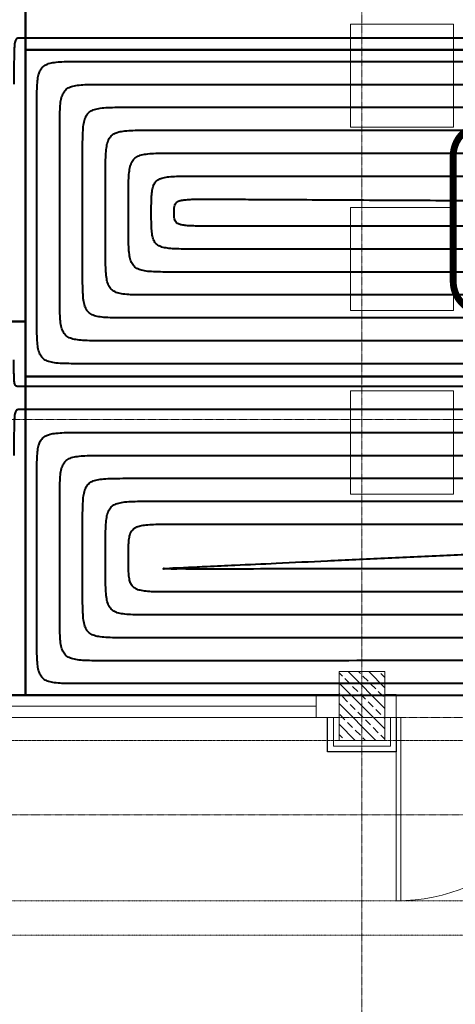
# Model space of a CAD drawing. Header units: millimetres. Extents: x 49908 to 79848, y -11883 to -3092.
# Tile 42 of 222: x 68141 to 68331, y -6682 to -6252. Entities that reach past the tile are written whole.
import ezdxf
from ezdxf.lldxf.tags import DXFTag

# ---------------------------------------------------------------- set-up
doc = ezdxf.new("R2010")
doc.units = ezdxf.units.MM
for name, pattern in [('0.5_0.5', [10, 5, -5]), ('AUSGEZOGEN', [0]), ('DASHDOT', [1, 0.5, -0.25, 0, -0.25]), ('DASHED', [19.05, 12.7, -6.35])]:
    doc.linetypes.add(name, pattern=pattern)
doc.layers.get('0').update_dxf_attribs({"color": 9, "lineweight": 9})
for name, color, linetype, lineweight in [('A stolarka', 9, 'Continuous', 9), ('A wyp ruchome', 9, 'Continuous', 9), ('A_IZOLACJA', 9, 'ZIGZAG', 9), ('A_KONSTRUKCJA', 9, 'Continuous', 25), ('A_OSIE', 9, 'DASHDOT', 9), ('A_PRZERYW', 9, 'DASHED', 9), ('A_WIDOK', 9, 'Continuous', 9)]:
    doc.layers.add(name, color=color, linetype=linetype, lineweight=lineweight)
for name, color, linetype, true_color in [('IS_Ogrzewanie_płaszczyznowe', 7, 'SOLID', 0xac00e6), ('IS_Ogrzewanie_płaszczyznowe_-_opis', 7, 'SOLID', 0xf000f0), ('IS_Przyłącza_o.p._Powrót', 7, 'DASH', 0x438955), ('IS_Przyłącza_o.p._Zasilanie', 7, 'SOLID', 0xff9124)]:
    doc.layers.add(name, color=color, linetype=linetype, true_color=true_color)
doc.layers.add('IS_Rys.pętli_o.p._Powrót', color=7, linetype='DASH', lineweight=13, true_color=0x4c9a5f)
doc.layers.add('IS_Rys.pętli_o.p._Zasilanie', color=7, linetype='SOLID', lineweight=13, true_color=0xff8c1a)
tags = doc.linetypes.add('DASH', pattern=[15, 10, -5]).pattern_tags.tags
tags[6:7] = [DXFTag(74, 4), DXFTag(75, 0), DXFTag(340, '0'), DXFTag(46, 0.0), DXFTag(50, 0.0), DXFTag(44, 0.0), DXFTag(45, 0.0)]
tags[4:5] = [DXFTag(74, 4), DXFTag(75, 0), DXFTag(340, '0'), DXFTag(46, 0.0), DXFTag(50, 0.0), DXFTag(44, 0.0), DXFTag(45, 0.0)]
tags = doc.linetypes.add('SOLID', pattern=[10, 10, 0]).pattern_tags.tags
tags[6:7] = [DXFTag(74, 4), DXFTag(75, 0), DXFTag(340, '0'), DXFTag(46, 0.0), DXFTag(50, 0.0), DXFTag(44, 0.0), DXFTag(45, 0.0)]
tags[4:5] = [DXFTag(74, 4), DXFTag(75, 0), DXFTag(340, '0'), DXFTag(46, 0.0), DXFTag(50, 0.0), DXFTag(44, 0.0), DXFTag(45, 0.0)]
doc.linetypes.add('ZIGZAG', pattern='A,0.00254,-5.08,[131,ltypeshp.shx,S=5.08,R=0,X=-5.08,Y=0],-10.16,[131,ltypeshp.shx,S=5.08,R=180,X=5.08,Y=0],-5.08', length=20.32254)

msp = doc.modelspace()

# ---------------------------------------------------------------- hatches: boundary and pattern name
at = {"lineweight": 5, "ltscale": 0.25}
h = msp.add_hatch(dxfattribs=at)
h.set_pattern_fill('ANSI33', color=256, angle=90, style=0)
h.set_pattern_definition([(135, (68305.4694, -6566.6265), (-4.4901, -4.4901), []), (135, (68305.4694, -6562.1363), (-4.4901, -4.4901), [3.175, -1.5875])])
h.paths.add_polyline_path([(68280.47, -6566.63), (68300.47, -6566.63), (68300.47, -6536.63), (68280.47, -6536.63)])

# ---------------------------------------------------------------- linework, layer by layer
msp.add_lwpolyline([(68280.47, -6566.63), (68300.47, -6566.63), (68300.47, -6536.63), (68280.47, -6536.63)], close=True)
at = {"layer": 'A stolarka'}
for points in [[(68100.47, -6546.63), (68280.47, -6546.63)], [(68280.47, -6556.63), (68280.47, -6546.63), (68270.47, -6546.63), (68270.47, -6556.63), (68280.47, -6556.63)], [(68110.47, -6551.63), (68270.47, -6551.63)], [(68100.47, -6556.63), (68280.47, -6556.63)]]:
    msp.add_lwpolyline(points, dxfattribs=at)
at = {"layer": 'A stolarka', "linetype": 'AUSGEZOGEN', "lineweight": 0}
for points in [[(68300.47, -6546.63), (68305.47, -6546.63), (68305.47, -6556.63), (68300.47, -6556.63)], [(68305.47, -6556.63), (68307.47, -6556.63), (68307.47, -6636.63), (68305.47, -6636.63)]]:
    msp.add_lwpolyline(points, close=True, dxfattribs=at)
msp.add_arc((68305.47, -6556.63), 80, 270, 0, dxfattribs=at)
at = {"layer": 'A wyp ruchome'}
for points in [[(68330.47, -6254.13), (68285.47, -6254.13), (68285.47, -6299.13), (68330.47, -6299.13)], [(68330.47, -6334.13), (68285.47, -6334.13), (68285.47, -6379.13), (68330.47, -6379.13)], [(68330.47, -6414.13), (68285.47, -6414.13), (68285.47, -6459.13), (68330.47, -6459.13)]]:
    msp.add_lwpolyline(points, close=True, dxfattribs=at)
at = {"layer": 'A_IZOLACJA', "ltscale": 0.005}
msp.add_lwpolyline([(68302.97, -6556.63), (68302.97, -6569.13), (68277.97, -6569.13), (68277.97, -6556.63)], dxfattribs=at)
at = {"layer": 'A_KONSTRUKCJA'}
msp.add_lwpolyline([(68305.47, -6556.63), (68305.47, -6571.63), (68275.47, -6571.63), (68275.47, -6556.63)], dxfattribs=at)
at = {"layer": 'A_OSIE', "ltscale": 0.3, "transparency": 33554559}
for p, q in [((68290.47, -7140.05), (68290.47, -3902.99)), ((70341.81, -6426.63), (67440.85, -6426.63)), ((70341.81, -6556.63), (67440.85, -6556.63)), ((67440.85, -6599.13), (70342.17, -6599.13))]:
    msp.add_line(p, q, dxfattribs=at)
at = {"layer": 'A_PRZERYW', "ltscale": 0.01}
msp.add_lwpolyline([(68680.47, -6566.63), (67750.47, -6566.63), (67750.47, -4643.63)], dxfattribs=at)
at = {"layer": 'A_WIDOK', "linetype": '0.5_0.5', "ltscale": 0.02}
for p, q in [((68680.47, -6636.63), (67680.47, -6636.63)), ((68680.47, -6651.63), (67665.47, -6651.63))]:
    msp.add_line(p, q, dxfattribs=at)
at = {"layer": 'IS_Ogrzewanie_płaszczyznowe', "lineweight": 40}
for p, q in [((68143.46, -6035.51), (68143.46, -6265.41)), ((68143.46, -6383.89), (68143.46, -6174.95)), ((68143.46, -6265.41), (68682.42, -6265.41)), ((68682.42, -6265.41), (68143.46, -6265.41)), ((68143.46, -6265.41), (68143.46, -6407.86)), ((68143.46, -6383.89), (67772.38, -6383.89)), ((67772.38, -6383.89), (68143.46, -6383.89)), ((68143.46, -6546.88), (68143.46, -6383.89)), ((68682.36, -6407.86), (68143.46, -6407.86)), ((68143.46, -6407.86), (68143.46, -6546.88)), ((68143.46, -6407.86), (68682.36, -6407.86)), ((67772.36, -6546.97), (68143.46, -6546.88)), ((68143.46, -6546.88), (68682.1, -6546.74))]:
    msp.add_line(p, q, dxfattribs=at)
at = {"layer": 'IS_Ogrzewanie_płaszczyznowe_-_opis'}
msp.add_lwpolyline([(68343.99, -6380.01, 3, 3, 0), (68472.66, -6380.01, 3, 3, 0.414214), (68486.32, -6366.34, 3, 3, 0), (68486.32, -6311.67, 3, 3, 0.414214), (68472.66, -6298.01, 3, 3, 0), (68343.99, -6298.01, 3, 3, 0.414214), (68330.32, -6311.67, 3, 3, 0), (68330.32, -6366.34, 3, 3, 0.414214), (68343.99, -6380.01, 3, 3, 0)], format="xyseb", dxfattribs=at)
at = {"layer": 'IS_Przyłącza_o.p._Powrót', "lineweight": 40}
msp.add_open_spline([(68632.39, -6412.29), (68628.6, -6412.29), (68614.4, -6412.29), (68584.64, -6412.29), (68539.46, -6412.29), (68483.25, -6412.29), (68420.44, -6412.29), (68355.42, -6412.29), (68292.6, -6412.29), (68236.4, -6412.29), (68191.22, -6412.29), (68161.46, -6412.29), (68147.26, -6412.29), (68143.46, -6412.29)], degree=3, knots=[0, 0, 0, 0, 0.113876, 0.426115, 0.892637, 1.469361, 2.112207, 2.777093, 3.419939, 3.996663, 4.463185, 4.775424, 4.8893, 4.8893, 4.8893, 4.8893], dxfattribs=at)
at = {"layer": 'IS_Przyłącza_o.p._Zasilanie', "lineweight": 40}
for points, knots in [([(68603.2, -6260.27), (68599.63, -6260.27), (68586.27, -6260.27), (68558.3, -6260.27), (68515.81, -6260.27), (68462.96, -6260.27), (68403.9, -6260.27), (68342.76, -6260.27), (68283.7, -6260.27), (68230.85, -6260.27), (68188.37, -6260.27), (68160.39, -6260.27), (68147.03, -6260.27), (68143.46, -6260.27)], [0, 0, 0, 0, 0.107075, 0.400669, 0.839332, 1.381617, 1.986074, 2.611256, 3.215713, 3.757998, 4.196661, 4.490255, 4.59733, 4.59733, 4.59733, 4.59733]), ([(68642.39, -6422.29), (68638.52, -6422.29), (68624.03, -6422.29), (68593.66, -6422.29), (68547.56, -6422.29), (68490.2, -6422.29), (68426.1, -6422.29), (68359.76, -6422.29), (68295.66, -6422.29), (68238.3, -6422.29), (68192.2, -6422.29), (68161.83, -6422.29), (68147.34, -6422.29), (68143.46, -6422.29)], [0, 0, 0, 0, 0.116205, 0.43483, 0.910894, 1.499414, 2.155408, 2.833892, 3.489886, 4.078406, 4.55447, 4.873095, 4.9893, 4.9893, 4.9893, 4.9893])]:
    msp.add_open_spline(points, degree=3, knots=knots, dxfattribs=at)
at = {"layer": 'IS_Rys.pętli_o.p._Powrót', "lineweight": 40}
for points, knots in [([(68158.46, -6300.41), (68158.46, -6298.75), (68158.46, -6295.73), (68158.54, -6291.63), (68158.78, -6288.32), (68159.29, -6285.69), (68160.2, -6283.63), (68161.69, -6282.14), (68163.75, -6281.23), (68166.37, -6280.72), (68169.68, -6280.48), (68173.79, -6280.4), (68176.81, -6280.41), (68178.46, -6280.41)], [0, 0, 0, 0, 0.0497373, 0.0904721, 0.1232039, 0.1491998, 0.1703704, 0.1897083, 0.2108788, 0.2368747, 0.2696065, 0.3103414, 0.3600787, 0.3600787, 0.3600787, 0.3600787]), ([(68178.46, -6280.41), (68181.6, -6280.41), (68193.34, -6280.41), (68217.92, -6280.41), (68255.24, -6280.41), (68301.68, -6280.41), (68353.57, -6280.41), (68407.29, -6280.41), (68459.18, -6280.41), (68505.61, -6280.41), (68542.94, -6280.41), (68567.52, -6280.41), (68579.26, -6280.41), (68582.39, -6280.41)], [0, 0, 0, 0, 0.094078, 0.352035, 0.737453, 1.213914, 1.745002, 2.294298, 2.825386, 3.301847, 3.687265, 3.945222, 4.0393, 4.0393, 4.0393, 4.0393]), ([(68158.46, -6372.29), (68158.46, -6371.73), (68158.46, -6369.64), (68158.46, -6365.27), (68158.46, -6358.63), (68158.46, -6350.36), (68158.46, -6341.13), (68158.46, -6331.57), (68158.46, -6322.33), (68158.46, -6314.07), (68158.46, -6307.43), (68158.46, -6303.05), (68158.46, -6300.96), (68158.46, -6300.41)], [0, 0, 0, 0, 0.0167423, 0.0626487, 0.1312383, 0.2160301, 0.3105432, 0.4082968, 0.5028099, 0.5876017, 0.6561913, 0.7020977, 0.71884, 0.71884, 0.71884, 0.71884]), ([(68178.46, -6320.41), (68178.46, -6318.75), (68178.46, -6315.73), (68178.54, -6311.63), (68178.78, -6308.32), (68179.29, -6305.69), (68180.2, -6303.63), (68181.69, -6302.14), (68183.75, -6301.23), (68186.37, -6300.72), (68189.68, -6300.48), (68193.79, -6300.4), (68196.81, -6300.41), (68198.46, -6300.41)], [0, 0, 0, 0, 0.0497373, 0.0904721, 0.1232039, 0.1491998, 0.1703704, 0.1897083, 0.2108788, 0.2368747, 0.2696065, 0.3103414, 0.3600787, 0.3600787, 0.3600787, 0.3600787]), ([(68198.46, -6300.41), (68201.29, -6300.41), (68211.86, -6300.41), (68234.01, -6300.41), (68267.64, -6300.41), (68309.48, -6300.41), (68356.23, -6300.41), (68404.63, -6300.41), (68451.38, -6300.41), (68493.22, -6300.41), (68526.85, -6300.41), (68549, -6300.41), (68559.57, -6300.41), (68562.39, -6300.41)], [0, 0, 0, 0, 0.084762, 0.317174, 0.664425, 1.093704, 1.572199, 2.067101, 2.545596, 2.974875, 3.322126, 3.554538, 3.6393, 3.6393, 3.6393, 3.6393]), ([(68178.46, -6352.29), (68178.46, -6352.04), (68178.46, -6351.12), (68178.46, -6349.18), (68178.46, -6346.23), (68178.46, -6342.57), (68178.46, -6338.47), (68178.46, -6334.23), (68178.46, -6330.13), (68178.46, -6326.47), (68178.46, -6323.52), (68178.46, -6321.58), (68178.46, -6320.65), (68178.46, -6320.41)], [0, 0, 0, 0, 0.007426, 0.0277877, 0.0582105, 0.0958197, 0.1377408, 0.1810992, 0.2230203, 0.2606295, 0.2910523, 0.311414, 0.31884, 0.31884, 0.31884, 0.31884]), ([(68198.46, -6336.35), (68198.46, -6335.03), (68198.46, -6332.62), (68198.54, -6329.35), (68198.78, -6326.7), (68199.3, -6324.59), (68200.25, -6322.92), (68201.75, -6321.76), (68203.78, -6321.06), (68206.38, -6320.66), (68209.69, -6320.47), (68213.79, -6320.4), (68216.81, -6320.41), (68218.46, -6320.41)], [0, 0, 0, 0, 0.0396457, 0.0721216, 0.0982691, 0.1192606, 0.1370202, 0.1545066, 0.1749408, 0.2007191, 0.2334054, 0.2741353, 0.3238725, 0.3238725, 0.3238725, 0.3238725]), ([(68218.46, -6320.41), (68220.98, -6320.41), (68230.39, -6320.41), (68250.1, -6320.41), (68280.04, -6320.41), (68317.27, -6320.41), (68358.89, -6320.41), (68401.97, -6320.41), (68443.59, -6320.41), (68480.82, -6320.41), (68510.76, -6320.41), (68530.47, -6320.41), (68539.88, -6320.41), (68542.39, -6320.41)], [0, 0, 0, 0, 0.075446, 0.282313, 0.591397, 0.973494, 1.399397, 1.839903, 2.265806, 2.647903, 2.956987, 3.163854, 3.2393, 3.2393, 3.2393, 3.2393]), ([(68218.46, -6352.29), (68216.81, -6352.29), (68213.79, -6352.29), (68209.69, -6352.23), (68206.38, -6352.04), (68203.78, -6351.64), (68201.75, -6350.93), (68200.25, -6349.77), (68199.3, -6348.11), (68198.78, -6346), (68198.54, -6343.35), (68198.46, -6340.07), (68198.46, -6337.67), (68198.46, -6336.35)], [0, 0, 0, 0, 0.0497372, 0.0904671, 0.1231535, 0.1489317, 0.1693659, 0.1868523, 0.2046119, 0.2256035, 0.2517509, 0.2842268, 0.3238725, 0.3238725, 0.3238725, 0.3238725]), ([(68198.46, -6372.29), (68196.81, -6372.29), (68193.79, -6372.29), (68189.68, -6372.22), (68186.37, -6371.97), (68183.75, -6371.47), (68181.69, -6370.55), (68180.2, -6369.06), (68179.29, -6367.01), (68178.78, -6364.38), (68178.54, -6361.07), (68178.46, -6356.96), (68178.46, -6353.95), (68178.46, -6352.29)], [0, 0, 0, 0, 0.0497373, 0.0904721, 0.1232039, 0.1491998, 0.1703704, 0.1897083, 0.2108788, 0.2368747, 0.2696065, 0.3103414, 0.3600787, 0.3600787, 0.3600787, 0.3600787]), ([(68562.39, -6352.29), (68559.72, -6352.29), (68549.73, -6352.29), (68528.8, -6352.29), (68497.02, -6352.29), (68457.48, -6352.29), (68413.3, -6352.29), (68367.56, -6352.29), (68323.38, -6352.29), (68283.84, -6352.29), (68252.06, -6352.29), (68231.13, -6352.29), (68221.13, -6352.29), (68218.46, -6352.29)], [0, 0, 0, 0, 0.080104, 0.299744, 0.627911, 1.033599, 1.485798, 1.953502, 2.405701, 2.811389, 3.139556, 3.359196, 3.4393, 3.4393, 3.4393, 3.4393]), ([(68178.46, -6392.29), (68176.81, -6392.29), (68173.79, -6392.29), (68169.68, -6392.22), (68166.37, -6391.97), (68163.75, -6391.47), (68161.69, -6390.55), (68160.2, -6389.06), (68159.29, -6387.01), (68158.78, -6384.38), (68158.54, -6381.07), (68158.46, -6376.96), (68158.46, -6373.95), (68158.46, -6372.29)], [0, 0, 0, 0, 0.0497373, 0.0904721, 0.1232039, 0.1491998, 0.1703704, 0.1897083, 0.2108788, 0.2368747, 0.2696065, 0.3103414, 0.3600787, 0.3600787, 0.3600787, 0.3600787]), ([(68582.39, -6372.29), (68579.41, -6372.29), (68568.26, -6372.29), (68544.9, -6372.29), (68509.42, -6372.29), (68465.28, -6372.29), (68415.96, -6372.29), (68364.9, -6372.29), (68315.58, -6372.29), (68271.44, -6372.29), (68235.96, -6372.29), (68212.6, -6372.29), (68201.45, -6372.29), (68198.46, -6372.29)], [0, 0, 0, 0, 0.08942, 0.334605, 0.700939, 1.153809, 1.658601, 2.180699, 2.685491, 3.138361, 3.504695, 3.74988, 3.8393, 3.8393, 3.8393, 3.8393]), ([(68602.39, -6392.29), (68599.1, -6392.29), (68586.79, -6392.29), (68560.99, -6392.29), (68521.81, -6392.29), (68473.08, -6392.29), (68418.62, -6392.29), (68362.24, -6392.29), (68307.78, -6392.29), (68259.05, -6392.29), (68219.87, -6392.29), (68194.07, -6392.29), (68181.76, -6392.29), (68178.46, -6392.29)], [0, 0, 0, 0, 0.098737, 0.369466, 0.773967, 1.27402, 1.831403, 2.407897, 2.96528, 3.465333, 3.869834, 4.140563, 4.2393, 4.2393, 4.2393, 4.2393]), ([(68140.96, -6412.29), (68140.76, -6412.29), (68140.38, -6412.29), (68139.85, -6412.25), (68139.4, -6412.08), (68139.06, -6411.71), (68138.83, -6411.12), (68138.67, -6410.29), (68138.57, -6409.15), (68138.5, -6407.65), (68138.47, -6405.72), (68138.46, -6403.32), (68138.46, -6401.56), (68138.46, -6400.59)], [0, 0, 0, 0, 0.0062178, 0.011345, 0.0157499, 0.020295, 0.0261647, 0.0343458, 0.0455701, 0.0604447, 0.0795264, 0.1033528, 0.1324539, 0.1324539, 0.1324539, 0.1324539]), ([(68143.46, -6412.29), (68143.45, -6412.29), (68143.37, -6412.29), (68143.22, -6412.29), (68142.99, -6412.29), (68142.7, -6412.29), (68142.38, -6412.29), (68142.05, -6412.29), (68141.73, -6412.29), (68141.44, -6412.29), (68141.21, -6412.29), (68141.06, -6412.29), (68140.98, -6412.29), (68140.96, -6412.29)], [0, 0, 0, 0, 0.00058227, 0.00217881, 0.00456424, 0.00751315, 0.01080015, 0.01419985, 0.01748685, 0.02043576, 0.02282119, 0.02441773, 0.025, 0.025, 0.025, 0.025]), ([(68158.46, -6462.29), (68158.46, -6460.63), (68158.46, -6457.62), (68158.54, -6453.51), (68158.78, -6450.2), (68159.29, -6447.58), (68160.2, -6445.52), (68161.69, -6444.03), (68163.75, -6443.12), (68166.37, -6442.61), (68169.68, -6442.36), (68173.79, -6442.29), (68176.81, -6442.29), (68178.46, -6442.29)], [0, 0, 0, 0, 0.0497373, 0.0904721, 0.1232039, 0.1491998, 0.1703704, 0.1897083, 0.2108788, 0.2368747, 0.2696065, 0.3103414, 0.3600787, 0.3600787, 0.3600787, 0.3600787]), ([(68178.46, -6442.29), (68181.95, -6442.29), (68194.99, -6442.29), (68222.3, -6442.29), (68263.78, -6442.29), (68315.37, -6442.29), (68373.04, -6442.29), (68432.72, -6442.29), (68490.39, -6442.29), (68541.98, -6442.29), (68583.46, -6442.29), (68610.77, -6442.29), (68623.81, -6442.29), (68627.3, -6442.29)], [0, 0, 0, 0, 0.104536, 0.391168, 0.819431, 1.348857, 1.938982, 2.549339, 3.139464, 3.668891, 4.097153, 4.383785, 4.488321, 4.488321, 4.488321, 4.488321]), ([(68158.46, -6511.87), (68158.46, -6511.49), (68158.46, -6510.05), (68158.46, -6507.03), (68158.46, -6502.45), (68158.46, -6496.75), (68158.46, -6490.38), (68158.46, -6483.79), (68158.46, -6477.42), (68158.46, -6471.72), (68158.46, -6467.13), (68158.46, -6464.12), (68158.46, -6462.68), (68158.46, -6462.29)], [0, 0, 0, 0, 0.0115483, 0.0432129, 0.0905236, 0.1490101, 0.214202, 0.281629, 0.3468209, 0.4053074, 0.4526181, 0.4842827, 0.495831, 0.495831, 0.495831, 0.495831]), ([(68178.46, -6482.29), (68178.46, -6480.63), (68178.46, -6477.62), (68178.54, -6473.51), (68178.78, -6470.2), (68179.29, -6467.58), (68180.2, -6465.52), (68181.69, -6464.03), (68183.75, -6463.12), (68186.37, -6462.61), (68189.68, -6462.36), (68193.79, -6462.29), (68196.81, -6462.29), (68198.46, -6462.29)], [0, 0, 0, 0, 0.0497373, 0.0904721, 0.1232039, 0.1491998, 0.1703704, 0.1897083, 0.2108788, 0.2368747, 0.2696065, 0.3103414, 0.3600787, 0.3600787, 0.3600787, 0.3600787]), ([(68198.46, -6462.29), (68201.64, -6462.29), (68213.51, -6462.29), (68238.39, -6462.29), (68276.17, -6462.29), (68323.16, -6462.29), (68375.68, -6462.29), (68430.04, -6462.29), (68482.56, -6462.29), (68529.55, -6462.29), (68567.33, -6462.29), (68592.21, -6462.29), (68604.08, -6462.29), (68607.26, -6462.29)], [0, 0, 0, 0, 0.095211, 0.356274, 0.746333, 1.228531, 1.766014, 2.321924, 2.859407, 3.341605, 3.731664, 3.992727, 4.087938, 4.087938, 4.087938, 4.087938]), ([(68218.44, -6490.93), (68219.91, -6490.86), (68225.42, -6490.6), (68236.94, -6490.07), (68254.45, -6489.25), (68276.22, -6488.23), (68300.55, -6487.09), (68325.74, -6485.91), (68350.08, -6484.78), (68371.85, -6483.76), (68389.35, -6482.94), (68400.88, -6482.4), (68406.38, -6482.15), (68407.85, -6482.08)], [0, 0, 0, 0, 0.044163, 0.165255, 0.346181, 0.569845, 0.819152, 1.077007, 1.326314, 1.549978, 1.730904, 1.851996, 1.896159, 1.896159, 1.896159, 1.896159]), ([(68178.46, -6491.87), (68178.46, -6491.79), (68178.46, -6491.52), (68178.46, -6490.93), (68178.46, -6490.05), (68178.46, -6488.95), (68178.46, -6487.72), (68178.46, -6486.44), (68178.46, -6485.21), (68178.46, -6484.11), (68178.46, -6483.23), (68178.46, -6482.64), (68178.46, -6482.37), (68178.46, -6482.29)], [0, 0, 0, 0, 0.00223078, 0.00834743, 0.01748642, 0.02878423, 0.04137733, 0.05440219, 0.06699529, 0.0782931, 0.08743209, 0.09354874, 0.09577952, 0.09577952, 0.09577952, 0.09577952]), ([(68198.46, -6511.86), (68196.81, -6511.86), (68193.79, -6511.87), (68189.68, -6511.79), (68186.37, -6511.55), (68183.75, -6511.04), (68181.69, -6510.13), (68180.2, -6508.64), (68179.29, -6506.58), (68178.78, -6503.96), (68178.54, -6500.65), (68178.46, -6496.54), (68178.46, -6493.53), (68178.46, -6491.87)], [0, 0, 0, 0, 0.0497372, 0.0904718, 0.1232029, 0.1491974, 0.1703658, 0.1897012, 0.2108696, 0.2368642, 0.2695952, 0.3103298, 0.360067, 0.360067, 0.360067, 0.360067]), ([(68218.46, -6491.86), (68216.81, -6491.86), (68213.81, -6491.88), (68209.93, -6491.8), (68206.75, -6491.99), (68205.18, -6491.55), (68203.59, -6492.11), (68203.58, -6491.38), (68205.19, -6491.86), (68206.74, -6491.35), (68209.92, -6491.39), (68213.79, -6491.12), (68216.79, -6491.01), (68218.44, -6490.93)], [0, 0, 0, 0, 0.0495869, 0.0892575, 0.119013, 0.1388554, 0.1487917, 0.1494268, 0.1593631, 0.1792055, 0.2089609, 0.2486315, 0.2982185, 0.2982185, 0.2982185, 0.2982185]), ([(68607.2, -6491.76), (68604.18, -6491.76), (68592.89, -6491.76), (68569.23, -6491.77), (68533.31, -6491.78), (68488.62, -6491.79), (68438.68, -6491.8), (68386.99, -6491.81), (68337.04, -6491.83), (68292.36, -6491.84), (68256.43, -6491.85), (68232.78, -6491.85), (68221.48, -6491.86), (68218.46, -6491.86)], [0, 0, 0, 0, 0.09054, 0.338795, 0.709716, 1.168257, 1.679369, 2.208006, 2.719118, 3.177659, 3.548581, 3.796835, 3.887375, 3.887375, 3.887375, 3.887375]), ([(68178.46, -6531.87), (68176.81, -6531.87), (68173.79, -6531.87), (68169.68, -6531.8), (68166.37, -6531.55), (68163.75, -6531.05), (68161.69, -6530.14), (68160.2, -6528.65), (68159.29, -6526.59), (68158.78, -6523.96), (68158.54, -6520.65), (68158.46, -6516.55), (68158.46, -6513.53), (68158.46, -6511.87)], [0, 0, 0, 0, 0.0497372, 0.0904718, 0.1232029, 0.1491974, 0.1703658, 0.1897012, 0.2108696, 0.2368642, 0.2695952, 0.3103298, 0.360067, 0.360067, 0.360067, 0.360067]), ([(68627.16, -6511.75), (68623.84, -6511.75), (68611.38, -6511.76), (68585.29, -6511.76), (68545.68, -6511.77), (68496.4, -6511.79), (68441.32, -6511.8), (68384.31, -6511.82), (68329.23, -6511.83), (68279.95, -6511.84), (68240.34, -6511.85), (68214.25, -6511.86), (68201.79, -6511.86), (68198.46, -6511.86)], [0, 0, 0, 0, 0.099847, 0.373622, 0.782674, 1.288353, 1.852007, 2.434986, 2.998641, 3.504319, 3.913371, 4.187146, 4.286993, 4.286993, 4.286993, 4.286993]), ([(68647.13, -6531.75), (68643.49, -6531.75), (68629.87, -6531.75), (68601.35, -6531.76), (68558.04, -6531.77), (68504.17, -6531.78), (68443.96, -6531.8), (68381.63, -6531.82), (68321.42, -6531.83), (68267.55, -6531.85), (68224.24, -6531.86), (68195.72, -6531.86), (68182.1, -6531.87), (68178.46, -6531.87)], [0, 0, 0, 0, 0.109155, 0.40845, 0.855632, 1.408448, 2.024644, 2.661967, 3.278163, 3.830979, 4.278161, 4.577457, 4.686611, 4.686611, 4.686611, 4.686611])]:
    msp.add_open_spline(points, degree=3, knots=knots, dxfattribs=at)
at = {"layer": 'IS_Rys.pętli_o.p._Zasilanie', "lineweight": 40}
for points, knots in [([(68140.96, -6260.27), (68140.76, -6260.27), (68140.38, -6260.26), (68139.83, -6260.35), (68139.36, -6260.68), (68139.04, -6261.32), (68138.82, -6262.28), (68138.67, -6263.69), (68138.57, -6265.63), (68138.5, -6268.2), (68138.47, -6271.49), (68138.46, -6275.59), (68138.46, -6278.61), (68138.46, -6280.27)], [0, 0, 0, 0, 0.0062189, 0.0114166, 0.016393, 0.0227951, 0.0322664, 0.0460468, 0.0651645, 0.0905685, 0.1231775, 0.163899, 0.213636, 0.213636, 0.213636, 0.213636]), ([(68143.46, -6260.27), (68143.45, -6260.27), (68143.37, -6260.27), (68143.22, -6260.27), (68142.99, -6260.27), (68142.7, -6260.27), (68142.38, -6260.27), (68142.05, -6260.27), (68141.73, -6260.27), (68141.44, -6260.27), (68141.21, -6260.27), (68141.06, -6260.27), (68140.98, -6260.27), (68140.96, -6260.27)], [0, 0, 0, 0, 0.00058227, 0.00217881, 0.00456424, 0.00751315, 0.01080015, 0.01419985, 0.01748685, 0.02043576, 0.02282119, 0.02441773, 0.025, 0.025, 0.025, 0.025]), ([(68148.46, -6290.41), (68148.46, -6288.75), (68148.46, -6285.73), (68148.54, -6281.63), (68148.78, -6278.32), (68149.29, -6275.69), (68150.2, -6273.63), (68151.69, -6272.14), (68153.75, -6271.23), (68156.37, -6270.72), (68159.68, -6270.48), (68163.79, -6270.4), (68166.81, -6270.41), (68168.46, -6270.41)], [0, 0, 0, 0, 0.0497373, 0.0904721, 0.1232039, 0.1491998, 0.1703704, 0.1897083, 0.2108788, 0.2368747, 0.2696065, 0.3103414, 0.3600787, 0.3600787, 0.3600787, 0.3600787]), ([(68168.46, -6270.41), (68171.76, -6270.41), (68184.07, -6270.41), (68209.87, -6270.41), (68249.05, -6270.41), (68297.78, -6270.41), (68352.24, -6270.41), (68408.62, -6270.41), (68463.08, -6270.41), (68511.81, -6270.41), (68550.99, -6270.41), (68576.79, -6270.41), (68589.1, -6270.41), (68592.39, -6270.41)], [0, 0, 0, 0, 0.098737, 0.369466, 0.773967, 1.27402, 1.831403, 2.407897, 2.96528, 3.465333, 3.869834, 4.140563, 4.2393, 4.2393, 4.2393, 4.2393]), ([(68148.46, -6382.29), (68148.46, -6381.58), (68148.46, -6378.91), (68148.46, -6373.32), (68148.46, -6364.83), (68148.46, -6354.26), (68148.46, -6342.46), (68148.46, -6330.24), (68148.46, -6318.43), (68148.46, -6307.87), (68148.46, -6299.38), (68148.46, -6293.79), (68148.46, -6291.12), (68148.46, -6290.41)], [0, 0, 0, 0, 0.0214005, 0.0800792, 0.1677522, 0.2761352, 0.3969444, 0.5218956, 0.6427048, 0.7510878, 0.8387608, 0.8974395, 0.91884, 0.91884, 0.91884, 0.91884]), ([(68168.46, -6310.41), (68168.46, -6308.75), (68168.46, -6305.73), (68168.54, -6301.63), (68168.78, -6298.32), (68169.29, -6295.69), (68170.2, -6293.63), (68171.69, -6292.14), (68173.75, -6291.23), (68176.37, -6290.72), (68179.68, -6290.48), (68183.79, -6290.4), (68186.81, -6290.41), (68188.46, -6290.41)], [0, 0, 0, 0, 0.0497373, 0.0904721, 0.1232039, 0.1491998, 0.1703704, 0.1897083, 0.2108788, 0.2368747, 0.2696065, 0.3103414, 0.3600787, 0.3600787, 0.3600787, 0.3600787]), ([(68188.46, -6290.41), (68191.45, -6290.41), (68202.6, -6290.41), (68225.96, -6290.41), (68261.44, -6290.41), (68305.58, -6290.41), (68354.9, -6290.41), (68405.96, -6290.41), (68455.28, -6290.41), (68499.42, -6290.41), (68534.9, -6290.41), (68558.26, -6290.41), (68569.41, -6290.41), (68572.39, -6290.41)], [0, 0, 0, 0, 0.08942, 0.334605, 0.700939, 1.153809, 1.658601, 2.180699, 2.685491, 3.138361, 3.504695, 3.74988, 3.8393, 3.8393, 3.8393, 3.8393]), ([(68168.46, -6362.29), (68168.46, -6361.89), (68168.46, -6360.38), (68168.46, -6357.22), (68168.46, -6352.43), (68168.46, -6346.46), (68168.46, -6339.8), (68168.46, -6332.9), (68168.46, -6326.23), (68168.46, -6320.27), (68168.46, -6315.47), (68168.46, -6312.32), (68168.46, -6310.81), (68168.46, -6310.41)], [0, 0, 0, 0, 0.0120842, 0.0452182, 0.0947244, 0.1559249, 0.224142, 0.294698, 0.3629151, 0.4241156, 0.4736218, 0.5067558, 0.51884, 0.51884, 0.51884, 0.51884]), ([(68188.46, -6330.41), (68188.46, -6328.75), (68188.46, -6325.73), (68188.54, -6321.63), (68188.78, -6318.32), (68189.29, -6315.69), (68190.2, -6313.63), (68191.69, -6312.14), (68193.75, -6311.23), (68196.37, -6310.72), (68199.68, -6310.48), (68203.79, -6310.4), (68206.81, -6310.41), (68208.46, -6310.41)], [0, 0, 0, 0, 0.0497373, 0.0904721, 0.1232039, 0.1491998, 0.1703704, 0.1897083, 0.2108788, 0.2368747, 0.2696065, 0.3103414, 0.3600787, 0.3600787, 0.3600787, 0.3600787]), ([(68208.46, -6310.41), (68211.13, -6310.41), (68221.13, -6310.41), (68242.06, -6310.41), (68273.84, -6310.41), (68313.38, -6310.41), (68357.56, -6310.41), (68403.3, -6310.41), (68447.48, -6310.41), (68487.02, -6310.41), (68518.8, -6310.41), (68539.73, -6310.41), (68549.72, -6310.41), (68552.39, -6310.41)], [0, 0, 0, 0, 0.080104, 0.299744, 0.627911, 1.033599, 1.485798, 1.953502, 2.405701, 2.811389, 3.139556, 3.359196, 3.4393, 3.4393, 3.4393, 3.4393]), ([(68188.46, -6342.29), (68188.46, -6342.2), (68188.46, -6341.85), (68188.46, -6341.13), (68188.46, -6340.03), (68188.46, -6338.67), (68188.46, -6337.14), (68188.46, -6335.56), (68188.46, -6334.03), (68188.46, -6332.67), (68188.46, -6331.57), (68188.46, -6330.84), (68188.46, -6330.5), (68188.46, -6330.41)], [0, 0, 0, 0, 0.0027679, 0.0103572, 0.0216966, 0.0357145, 0.0513396, 0.0675004, 0.0831255, 0.0971434, 0.1084828, 0.1160721, 0.11884, 0.11884, 0.11884, 0.11884]), ([(68208.46, -6336.35), (68208.46, -6335.86), (68208.46, -6334.96), (68208.54, -6333.73), (68208.8, -6332.69), (68209.41, -6331.86), (68210.43, -6331.28), (68211.87, -6330.91), (68213.82, -6330.68), (68216.4, -6330.54), (68219.69, -6330.49), (68223.79, -6330.49), (68226.81, -6330.5), (68228.46, -6330.51)], [0, 0, 0, 0, 0.0147768, 0.0269152, 0.0370001, 0.0463482, 0.0571003, 0.0713442, 0.0906066, 0.1160459, 0.1486595, 0.1893803, 0.2391171, 0.2391171, 0.2391171, 0.2391171]), ([(68228.46, -6330.51), (68229.68, -6330.52), (68234.24, -6330.54), (68243.8, -6330.59), (68258.3, -6330.67), (68276.34, -6330.77), (68296.51, -6330.88), (68317.38, -6330.99), (68337.55, -6331.09), (68355.59, -6331.19), (68370.1, -6331.27), (68379.65, -6331.32), (68384.21, -6331.34), (68385.43, -6331.35)], [0, 0, 0, 0, 0.036559, 0.136801, 0.286575, 0.471728, 0.678109, 0.891566, 1.097947, 1.2831, 1.432874, 1.533116, 1.569675, 1.569675, 1.569675, 1.569675]), ([(68228.46, -6342.29), (68226.81, -6342.29), (68223.79, -6342.29), (68219.69, -6342.27), (68216.4, -6342.2), (68213.82, -6342.05), (68211.87, -6341.8), (68210.43, -6341.42), (68209.41, -6340.85), (68208.8, -6340.01), (68208.54, -6338.97), (68208.46, -6337.74), (68208.46, -6336.84), (68208.46, -6336.35)], [0, 0, 0, 0, 0.0497371, 0.0904595, 0.1230776, 0.1485257, 0.1678024, 0.1820671, 0.1928449, 0.2022168, 0.2123163, 0.2244603, 0.2392379, 0.2392379, 0.2392379, 0.2392379]), ([(68208.46, -6362.29), (68206.81, -6362.29), (68203.79, -6362.29), (68199.68, -6362.22), (68196.37, -6361.97), (68193.75, -6361.47), (68191.69, -6360.55), (68190.2, -6359.06), (68189.29, -6357.01), (68188.78, -6354.38), (68188.54, -6351.07), (68188.46, -6346.96), (68188.46, -6343.95), (68188.46, -6342.29)], [0, 0, 0, 0, 0.0497373, 0.0904721, 0.1232039, 0.1491998, 0.1703704, 0.1897083, 0.2108788, 0.2368747, 0.2696065, 0.3103414, 0.3600787, 0.3600787, 0.3600787, 0.3600787]), ([(68552.39, -6342.29), (68549.88, -6342.29), (68540.47, -6342.29), (68520.76, -6342.29), (68490.82, -6342.29), (68453.59, -6342.29), (68411.97, -6342.29), (68368.89, -6342.29), (68327.27, -6342.29), (68290.04, -6342.29), (68260.1, -6342.29), (68240.39, -6342.29), (68230.98, -6342.29), (68228.46, -6342.29)], [0, 0, 0, 0, 0.075446, 0.282313, 0.591397, 0.973494, 1.399397, 1.839903, 2.265806, 2.647903, 2.956987, 3.163854, 3.2393, 3.2393, 3.2393, 3.2393]), ([(68188.46, -6382.29), (68186.81, -6382.29), (68183.79, -6382.29), (68179.68, -6382.22), (68176.37, -6381.97), (68173.75, -6381.47), (68171.69, -6380.55), (68170.2, -6379.06), (68169.29, -6377.01), (68168.78, -6374.38), (68168.54, -6371.07), (68168.46, -6366.96), (68168.46, -6363.95), (68168.46, -6362.29)], [0, 0, 0, 0, 0.0497373, 0.0904721, 0.1232039, 0.1491998, 0.1703704, 0.1897083, 0.2108788, 0.2368747, 0.2696065, 0.3103414, 0.3600787, 0.3600787, 0.3600787, 0.3600787]), ([(68572.39, -6362.29), (68569.57, -6362.29), (68559, -6362.29), (68536.85, -6362.29), (68503.22, -6362.29), (68461.38, -6362.29), (68414.63, -6362.29), (68366.23, -6362.29), (68319.48, -6362.29), (68277.64, -6362.29), (68244.01, -6362.29), (68221.86, -6362.29), (68211.29, -6362.29), (68208.46, -6362.29)], [0, 0, 0, 0, 0.084762, 0.317174, 0.664425, 1.093704, 1.572199, 2.067101, 2.545596, 2.974875, 3.322126, 3.554538, 3.6393, 3.6393, 3.6393, 3.6393]), ([(68168.46, -6402.29), (68166.81, -6402.29), (68163.79, -6402.29), (68159.68, -6402.22), (68156.37, -6401.97), (68153.75, -6401.47), (68151.69, -6400.55), (68150.2, -6399.06), (68149.29, -6397.01), (68148.78, -6394.38), (68148.54, -6391.07), (68148.46, -6386.96), (68148.46, -6383.95), (68148.46, -6382.29)], [0, 0, 0, 0, 0.0497373, 0.0904721, 0.1232039, 0.1491998, 0.1703704, 0.1897083, 0.2108788, 0.2368747, 0.2696065, 0.3103414, 0.3600787, 0.3600787, 0.3600787, 0.3600787]), ([(68592.39, -6382.29), (68589.26, -6382.29), (68577.52, -6382.29), (68552.94, -6382.29), (68515.61, -6382.29), (68469.18, -6382.29), (68417.29, -6382.29), (68363.57, -6382.29), (68311.68, -6382.29), (68265.24, -6382.29), (68227.92, -6382.29), (68203.34, -6382.29), (68191.6, -6382.29), (68188.46, -6382.29)], [0, 0, 0, 0, 0.094078, 0.352035, 0.737453, 1.213914, 1.745002, 2.294298, 2.825386, 3.301847, 3.687265, 3.945222, 4.0393, 4.0393, 4.0393, 4.0393]), ([(68612.39, -6402.29), (68608.95, -6402.29), (68596.05, -6402.29), (68569.04, -6402.29), (68528.01, -6402.29), (68476.98, -6402.29), (68419.95, -6402.29), (68360.91, -6402.29), (68303.88, -6402.29), (68252.85, -6402.29), (68211.82, -6402.29), (68184.81, -6402.29), (68171.91, -6402.29), (68168.46, -6402.29)], [0, 0, 0, 0, 0.103395, 0.386896, 0.810481, 1.334125, 1.917804, 2.521496, 3.105175, 3.628819, 4.052404, 4.335905, 4.4393, 4.4393, 4.4393, 4.4393]), ([(68140.96, -6422.29), (68140.76, -6422.29), (68140.38, -6422.29), (68139.83, -6422.37), (68139.36, -6422.7), (68139.04, -6423.34), (68138.82, -6424.31), (68138.67, -6425.71), (68138.57, -6427.65), (68138.5, -6430.22), (68138.47, -6433.52), (68138.46, -6437.62), (68138.46, -6440.63), (68138.46, -6442.29)], [0, 0, 0, 0, 0.0062189, 0.0114166, 0.016393, 0.0227951, 0.0322664, 0.0460468, 0.0651645, 0.0905685, 0.1231775, 0.163899, 0.213636, 0.213636, 0.213636, 0.213636]), ([(68143.46, -6422.29), (68143.45, -6422.29), (68143.37, -6422.29), (68143.22, -6422.29), (68142.99, -6422.29), (68142.7, -6422.29), (68142.38, -6422.29), (68142.05, -6422.29), (68141.73, -6422.29), (68141.44, -6422.29), (68141.21, -6422.29), (68141.06, -6422.29), (68140.98, -6422.29), (68140.96, -6422.29)], [0, 0, 0, 0, 0.00058227, 0.00217881, 0.00456424, 0.00751315, 0.01080015, 0.01419985, 0.01748685, 0.02043576, 0.02282119, 0.02441773, 0.025, 0.025, 0.025, 0.025]), ([(68148.46, -6452.29), (68148.46, -6450.63), (68148.46, -6447.62), (68148.54, -6443.51), (68148.78, -6440.2), (68149.29, -6437.58), (68150.2, -6435.52), (68151.69, -6434.03), (68153.75, -6433.12), (68156.37, -6432.61), (68159.68, -6432.36), (68163.79, -6432.29), (68166.81, -6432.29), (68168.46, -6432.29)], [0, 0, 0, 0, 0.0497373, 0.0904721, 0.1232039, 0.1491998, 0.1703704, 0.1897083, 0.2108788, 0.2368747, 0.2696065, 0.3103414, 0.3600787, 0.3600787, 0.3600787, 0.3600787]), ([(68168.46, -6432.29), (68172.14, -6432.29), (68185.91, -6432.29), (68214.75, -6432.29), (68258.55, -6432.29), (68313.03, -6432.29), (68373.92, -6432.29), (68436.94, -6432.29), (68497.83, -6432.29), (68552.31, -6432.29), (68596.11, -6432.29), (68624.95, -6432.29), (68638.72, -6432.29), (68642.39, -6432.29)], [0, 0, 0, 0, 0.110382, 0.413042, 0.865252, 1.424282, 2.047406, 2.691894, 3.315018, 3.874048, 4.326258, 4.628918, 4.7393, 4.7393, 4.7393, 4.7393]), ([(68148.46, -6521.88), (68148.46, -6521.34), (68148.46, -6519.31), (68148.46, -6515.08), (68148.46, -6508.65), (68148.46, -6500.65), (68148.46, -6491.71), (68148.46, -6482.46), (68148.46, -6473.52), (68148.46, -6465.52), (68148.46, -6459.09), (68148.46, -6454.85), (68148.46, -6452.83), (68148.46, -6452.29)], [0, 0, 0, 0, 0.016207, 0.0606457, 0.1270422, 0.209123, 0.3006143, 0.3952425, 0.4867338, 0.5688145, 0.6352111, 0.6796497, 0.6958568, 0.6958568, 0.6958568, 0.6958568]), ([(68168.46, -6472.29), (68168.46, -6470.63), (68168.46, -6467.62), (68168.54, -6463.51), (68168.78, -6460.2), (68169.29, -6457.58), (68170.2, -6455.52), (68171.69, -6454.03), (68173.75, -6453.12), (68176.37, -6452.61), (68179.68, -6452.36), (68183.79, -6452.29), (68186.81, -6452.29), (68188.46, -6452.29)], [0, 0, 0, 0, 0.0497373, 0.0904721, 0.1232039, 0.1491998, 0.1703704, 0.1897083, 0.2108788, 0.2368747, 0.2696065, 0.3103414, 0.3600787, 0.3600787, 0.3600787, 0.3600787]), ([(68188.46, -6452.29), (68191.79, -6452.29), (68204.25, -6452.29), (68230.35, -6452.29), (68269.97, -6452.29), (68319.27, -6452.29), (68374.36, -6452.29), (68431.38, -6452.29), (68486.48, -6452.29), (68535.77, -6452.29), (68575.4, -6452.29), (68601.49, -6452.29), (68613.95, -6452.29), (68617.28, -6452.29)], [0, 0, 0, 0, 0.099874, 0.373721, 0.782882, 1.288694, 1.852498, 2.435632, 2.999436, 3.505248, 3.914408, 4.188256, 4.28813, 4.28813, 4.28813, 4.28813]), ([(68168.46, -6501.87), (68168.46, -6501.64), (68168.46, -6500.78), (68168.46, -6498.98), (68168.46, -6496.25), (68168.46, -6492.85), (68168.46, -6489.05), (68168.46, -6485.11), (68168.46, -6481.31), (68168.46, -6477.91), (68168.46, -6475.18), (68168.46, -6473.38), (68168.46, -6472.52), (68168.46, -6472.29)], [0, 0, 0, 0, 0.0068895, 0.0257802, 0.054005, 0.0888972, 0.1277897, 0.1680156, 0.2069081, 0.2418002, 0.2700251, 0.2889157, 0.2958053, 0.2958053, 0.2958053, 0.2958053]), ([(68188.46, -6487.08), (68188.46, -6485.85), (68188.46, -6483.62), (68188.54, -6480.58), (68188.78, -6478.13), (68189.3, -6476.15), (68190.26, -6474.61), (68191.77, -6473.54), (68193.78, -6472.9), (68196.39, -6472.52), (68199.69, -6472.35), (68203.79, -6472.29), (68206.81, -6472.29), (68208.46, -6472.29)], [0, 0, 0, 0, 0.0367751, 0.0669021, 0.0911797, 0.1107618, 0.1275876, 0.1445933, 0.1648444, 0.1905694, 0.2232448, 0.2639735, 0.3137106, 0.3137106, 0.3137106, 0.3137106]), ([(68208.46, -6472.29), (68211.48, -6472.29), (68222.78, -6472.29), (68246.44, -6472.29), (68282.36, -6472.29), (68327.05, -6472.29), (68377, -6472.29), (68428.7, -6472.29), (68478.65, -6472.29), (68523.34, -6472.29), (68559.27, -6472.29), (68582.93, -6472.29), (68594.22, -6472.29), (68597.24, -6472.29)], [0, 0, 0, 0, 0.090549, 0.338827, 0.709784, 1.168369, 1.67953, 2.208217, 2.719378, 3.177963, 3.54892, 3.797198, 3.887747, 3.887747, 3.887747, 3.887747]), ([(68208.46, -6501.86), (68206.81, -6501.86), (68203.79, -6501.86), (68199.69, -6501.81), (68196.39, -6501.63), (68193.78, -6501.26), (68191.77, -6500.61), (68190.26, -6499.55), (68189.3, -6498), (68188.78, -6496.03), (68188.54, -6493.57), (68188.46, -6490.53), (68188.46, -6488.3), (68188.46, -6487.08)], [0, 0, 0, 0, 0.0497371, 0.0904656, 0.1231404, 0.1488644, 0.1691138, 0.1861174, 0.2029413, 0.222522, 0.2467989, 0.2769256, 0.3137007, 0.3137007, 0.3137007, 0.3137007]), ([(68188.46, -6521.87), (68186.81, -6521.87), (68183.79, -6521.87), (68179.68, -6521.79), (68176.37, -6521.55), (68173.75, -6521.04), (68171.69, -6520.13), (68170.2, -6518.64), (68169.29, -6516.59), (68168.78, -6513.96), (68168.54, -6510.65), (68168.46, -6506.54), (68168.46, -6503.53), (68168.46, -6501.87)], [0, 0, 0, 0, 0.0497372, 0.0904718, 0.1232029, 0.1491974, 0.1703658, 0.1897012, 0.2108696, 0.2368642, 0.2695952, 0.3103298, 0.360067, 0.360067, 0.360067, 0.360067]), ([(68617.18, -6501.76), (68614.01, -6501.76), (68602.14, -6501.76), (68577.26, -6501.77), (68539.49, -6501.78), (68492.51, -6501.79), (68440, -6501.8), (68385.65, -6501.82), (68333.14, -6501.83), (68286.16, -6501.84), (68248.38, -6501.85), (68223.51, -6501.86), (68211.64, -6501.86), (68208.46, -6501.86)], [0, 0, 0, 0, 0.095194, 0.356208, 0.746195, 1.228305, 1.765688, 2.321496, 2.858879, 3.340989, 3.730976, 3.991991, 4.087184, 4.087184, 4.087184, 4.087184]), ([(68168.46, -6541.87), (68166.81, -6541.87), (68163.79, -6541.87), (68159.68, -6541.8), (68156.37, -6541.56), (68153.75, -6541.05), (68151.69, -6540.14), (68150.2, -6538.65), (68149.29, -6536.59), (68148.78, -6533.97), (68148.54, -6530.66), (68148.46, -6526.55), (68148.46, -6523.53), (68148.46, -6521.88)], [0, 0, 0, 0, 0.0497372, 0.0904718, 0.1232029, 0.1491974, 0.1703658, 0.1897012, 0.2108696, 0.2368642, 0.2695952, 0.3103298, 0.360067, 0.360067, 0.360067, 0.360067]), ([(68637.14, -6521.75), (68633.66, -6521.75), (68620.63, -6521.75), (68593.32, -6521.76), (68551.86, -6521.77), (68500.28, -6521.79), (68442.64, -6521.8), (68382.97, -6521.82), (68325.33, -6521.83), (68273.75, -6521.84), (68232.29, -6521.85), (68204.98, -6521.86), (68191.95, -6521.87), (68188.46, -6521.87)], [0, 0, 0, 0, 0.104501, 0.391036, 0.819153, 1.3484, 1.938326, 2.548477, 3.138402, 3.667649, 4.095766, 4.382301, 4.486802, 4.486802, 4.486802, 4.486802]), ([(68657.11, -6541.75), (68653.31, -6541.75), (68639.12, -6541.75), (68609.38, -6541.76), (68564.22, -6541.77), (68508.05, -6541.78), (68445.28, -6541.8), (68380.3, -6541.82), (68317.52, -6541.83), (68261.35, -6541.85), (68216.19, -6541.86), (68186.45, -6541.87), (68172.26, -6541.87), (68168.46, -6541.87)], [0, 0, 0, 0, 0.113808, 0.425864, 0.892111, 1.468496, 2.110963, 2.775457, 3.417924, 3.994309, 4.460556, 4.772612, 4.88642, 4.88642, 4.88642, 4.88642])]:
    msp.add_open_spline(points, degree=3, knots=knots, dxfattribs=at)

doc.saveas('drawing.dxf')
